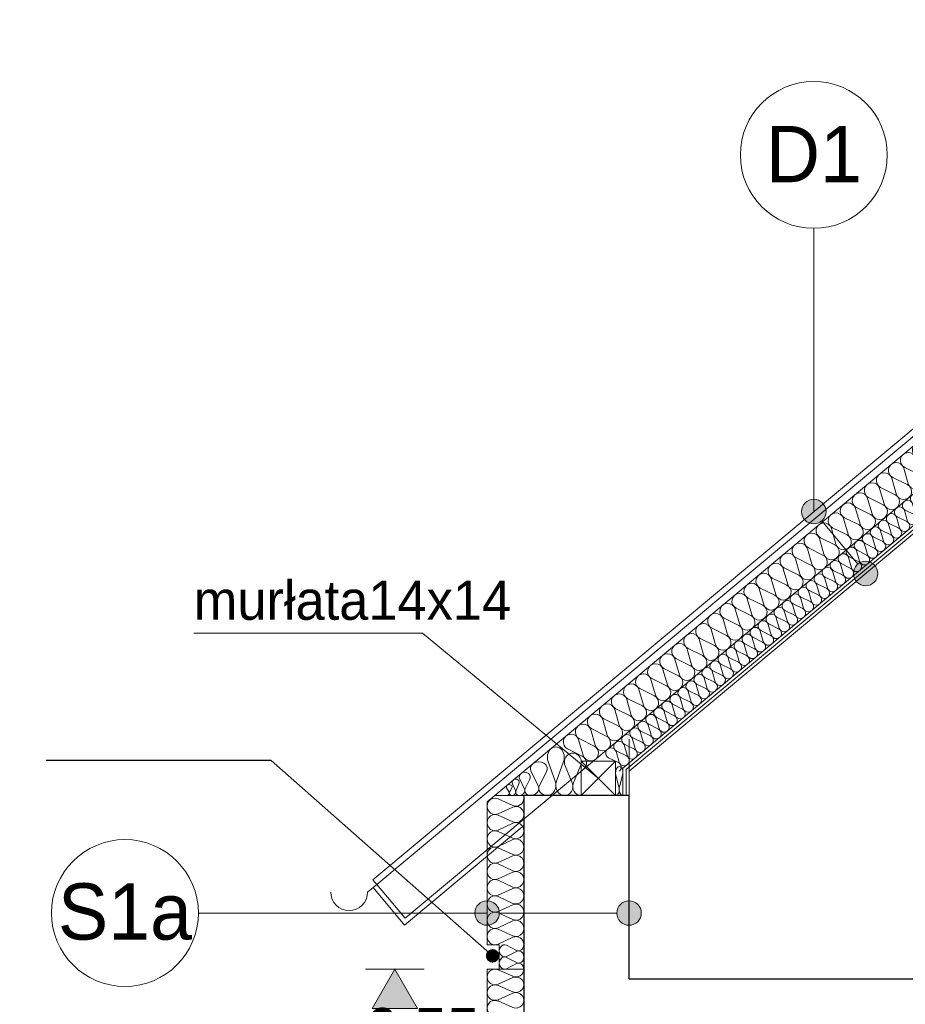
# Model space of a CAD drawing. Extents: x -149893 to 127691, y 5328 to 37028.
# Tile 49 of 88: x 46160 to 49777, y 27319 to 31343. Entities that reach past the tile are written whole.
import ezdxf

# ---------------------------------------------------------------- set-up
doc = ezdxf.new("R2010")
doc.units = 0
doc.header["$MEASUREMENT"] = 0
for name, color, linetype, lineweight, true_color in [('arch izolacje_Nr_Pióra__3', 7, 'Continuous', 13, 0xff6600), ('Arch ocieplenie_Nr_Pióra__22', 7, 'Continuous', 9, 0x7f7f7f), ('Arch ocieplenie_Nr_Pióra__24', 7, 'Continuous', 13, 0x029e21), ('Arch ocieplenie_Nr_Pióra__4', 7, 'Continuous', 9, 0x029e21)]:
    doc.layers.add(name, color=color, linetype=linetype, lineweight=lineweight, true_color=true_color)
for name, color, linetype in [('Arch ocieplenie', 7, 'Continuous'), ('Arch opisy', 7, 'Continuous'), ('Arch wymiary', 7, 'Continuous'), ('Arch ściany działowe', 7, 'Continuous')]:
    doc.layers.add(name, color=color, linetype=linetype)
for name, color, linetype, lineweight in [('Arch opisy_Nr_Pióra__1', 7, 'Continuous', 25), ('Arch opisy_Nr_Pióra__21', 7, 'Continuous', 13), ('Arch wymiary_Nr_Pióra__5', 7, 'Continuous', 13), ('Arch ściany działowe_Nr_Pióra__5', 7, 'Continuous', 13), ('INWENT DACH_Nr_Pióra__21', 7, 'Continuous', 13), ('INWENT KONST. DREWNIANA_Nr_Pióra__21', 7, 'Continuous', 13), ('INWENT OPISY_Nr_Pióra__21', 7, 'Continuous', 13), ('INWENT STROPY_Nr_Pióra__1', 7, 'Continuous', 25), ('INWENT.ŚCIANY_Nr_Pióra__1', 7, 'Continuous', 25)]:
    doc.layers.add(name, color=color, linetype=linetype, lineweight=lineweight)
doc.styles.add('GENERATED_STYLE_3', font='txt')
doc.styles.add('GENERATED_STYLE_4', font='txt')
doc.dimstyles.new('GENERATED_STYLE__8', dxfattribs={"dimtxt": 0.18, "dimasz": 109.44, "dimexe": 0.18, "dimexo": 0.0625, "dimgap": 0.09, "dimtad": 0, "dimtih": 1, "dimtoh": 1, "dimdec": 4, "dimzin": 0, "dimdsep": 46, "dimcen": 0.09, "dimadec": 0, "dimazin": 0, "dimtfac": 1, "dimtdec": 4, "dimtmove": 0, "dimatfit": 3, "dimldrblk": 'ARROWHEAD_11', "dimfxl": 0, "dimtolj": 1, "dimtzin": 0, "dimarcsym": 0})

# ---------------------------------------------------------------- blocks, each defined once
blk = doc.blocks.new('Izolacja cieplna 14_6', base_point=(48218.8, 27462.8))
at = {"layer": 'Arch ocieplenie_Nr_Pióra__22', "linetype": 'Continuous'}
for p, q in [((48113.5, 27460.2), (48174.1, 27433.7)), ((48174.1, 27428.3), (48113.5, 27401.9)), ((48113.5, 27396.5), (48174.1, 27370)), ((48174.1, 27364.7), (48113.5, 27338.2)), ((48113.5, 27332.9), (48174.1, 27306.4))]:
    blk.add_line(p, q, dxfattribs=at)
for centre, start_param, end_param in [((48100.7, 27431), 1.158003, 5.125183), ((48186.9, 27462.8), 4.299596, 6.283185), ((48186.9, 27399.2), 4.299595, 8.266774), ((48100.7, 27367.4), 1.158003, 5.125183), ((48186.9, 27335.5), 4.299595, 8.266774), ((48100.7, 27303.7), 1.158003, 5.125183)]:
    blk.add_ellipse(centre, major_axis=(31.9, 0), ratio=0.997515, start_param=start_param, end_param=end_param, dxfattribs=at)
blk = doc.blocks.new('Izolacja cieplna 14_8', base_point=(48218.8, 27562.8))
at = {"layer": 'Arch ocieplenie_Nr_Pióra__4', "linetype": 'Continuous'}
for p, q in [((48174.1, 28131.3), (48113.5, 28159)), ((48113.5, 28098), (48174.1, 28125.7)), ((48174.1, 28064.7), (48113.5, 28092.4)), ((48113.5, 28031.5), (48174.1, 28059.1)), ((48174.1, 27998.2), (48113.5, 28025.9)), ((48113.5, 27964.9), (48174.1, 27992.6)), ((48174.1, 27931.6), (48113.5, 27959.3)), ((48113.5, 27898.4), (48174.1, 27926.1)), ((48174.1, 27865.1), (48113.5, 27892.8)), ((48113.5, 27831.8), (48174.1, 27859.5)), ((48174.1, 27798.5), (48113.5, 27826.2)), ((48113.5, 27765.3), (48174.1, 27793)), ((48174.1, 27732), (48113.5, 27759.7)), ((48113.5, 27698.7), (48174.1, 27726.4)), ((48174.1, 27665.4), (48113.5, 27693.1)), ((48113.5, 27632.2), (48174.1, 27659.9)), ((48174.1, 27598.9), (48113.5, 27626.6)), ((48113.5, 27565.6), (48174.1, 27593.3))]:
    blk.add_line(p, q, dxfattribs=at)
for centre, start_param, end_param in [((48100.7, 28128.5), 5.870392, 9.837571), ((48186.9, 28161.8), 2.7288, 4.712389), ((48186.9, 28095.2), 2.7288, 6.695979), ((48100.7, 28061.9), 5.870392, 9.837571), ((48186.9, 28028.7), 2.7288, 6.695979), ((48100.7, 27995.4), 5.870392, 9.837571), ((48186.9, 27962.1), 2.7288, 6.695979), ((48100.7, 27928.8), 5.870392, 9.837571), ((48186.9, 27895.6), 2.7288, 6.695979), ((48100.7, 27862.3), 5.870392, 9.837571), ((48186.9, 27829), 2.7288, 6.695979), ((48100.7, 27795.7), 5.870392, 9.837571), ((48100.7, 27729.2), 5.870392, 9.837571), ((48186.9, 27762.5), 2.7288, 6.695979), ((48186.9, 27695.9), 2.7288, 6.695979), ((48100.7, 27662.7), 5.870392, 9.837571), ((48186.9, 27629.4), 2.7288, 6.695979), ((48100.7, 27596.1), 5.870392, 9.837571), ((48186.9, 27562.8), 4.712389, 6.695979)]:
    blk.add_ellipse(centre, major_axis=(0, 33.3), ratio=0.958785, start_param=start_param, end_param=end_param, dxfattribs=at)
blk = doc.blocks.new('Izolacja cieplna 14_18', base_point=(48218.8, 27462.8))
at = {"layer": 'Arch ocieplenie_Nr_Pióra__4', "linetype": 'Continuous'}
for p, q in [((48189, 27539.9), (48148.6, 27560.7)), ((48148.6, 27514.9), (48189, 27535.7)), ((48189, 27489.9), (48148.6, 27510.7)), ((48148.6, 27464.9), (48189, 27485.7))]:
    blk.add_line(p, q, dxfattribs=at)
for centre, start_param, end_param in [((48140.1, 27537.8), 5.870392, 9.837571), ((48197.5, 27562.8), 2.7288, 4.712389), ((48197.5, 27512.8), 2.7288, 6.695979), ((48140.1, 27487.8), 5.870392, 9.837571), ((48197.5, 27462.8), 4.712389, 6.695979)]:
    blk.add_ellipse(centre, major_axis=(0, 25), ratio=0.85072, start_param=start_param, end_param=end_param, dxfattribs=at)
blk = doc.blocks.new('Ściana_9', base_point=(51269.7, 30462.8))
at = {"layer": 'Arch ściany działowe_Nr_Pióra__5', "linetype": 'Continuous'}
for p, q in [((51265.2, 30475.3), (48636.3, 28278.4)), ((48648.8, 28272.5), (51269.7, 30462.8))]:
    blk.add_line(p, q, dxfattribs=at)
blk = doc.blocks.new('Ściana_10', base_point=(51265.2, 30475.3))
at = {"layer": 'Arch ściany działowe_Nr_Pióra__5', "linetype": 'Continuous'}
for p, q in [((51260.7, 30487.8), (48623.8, 28284.2)), ((48636.3, 28278.4), (51265.2, 30475.3))]:
    blk.add_line(p, q, dxfattribs=at)
blk = doc.blocks.new('Ściana_11', base_point=(48648.8, 28272.5))
at = {"layer": 'Arch ściany działowe_Nr_Pióra__5', "linetype": 'Continuous'}
for p, q in [((48636.3, 28278.4), (48636.3, 28172.8)), ((48648.8, 28172.8), (48648.8, 28272.5)), ((48636.3, 28172.8), (48648.8, 28172.8))]:
    blk.add_line(p, q, dxfattribs=at)
blk = doc.blocks.new('Ściana_12', base_point=(48636.3, 28278.4))
at = {"layer": 'Arch ściany działowe_Nr_Pióra__5', "linetype": 'Continuous'}
for p, q in [((48623.8, 28284.2), (48623.8, 28172.8)), ((48636.3, 28172.8), (48636.3, 28278.4)), ((48623.8, 28172.8), (48636.3, 28172.8))]:
    blk.add_line(p, q, dxfattribs=at)
blk = doc.blocks.new('Izolacja cieplna 14_36', base_point=(48463.3, 28280.4))
at = {"layer": 'Arch ocieplenie_Nr_Pióra__24', "linetype": 'Continuous'}
for p, q in [((51151.5, 30664.2), (51210.8, 30634.8)), ((51215, 30638.2), (51196.6, 30701.8)), ((51102.3, 30623.1), (51161.7, 30593.7)), ((51165.8, 30597.1), (51147.4, 30660.7)), ((51053.2, 30582), (51112.5, 30552.6)), ((51116.6, 30556), (51098.2, 30619.6)), ((51067.4, 30514.9), (51049, 30578.5)), ((51018.3, 30473.8), (50999.9, 30537.4)), ((51004, 30540.9), (51063.3, 30511.5)), ((50969.1, 30432.7), (50950.7, 30496.3)), ((50954.8, 30499.8), (51014.1, 30470.4)), ((50919.9, 30391.6), (50901.5, 30455.2)), ((50905.7, 30458.7), (50965, 30429.3)), ((50870.8, 30350.5), (50852.3, 30414.1)), ((50856.5, 30417.6), (50915.8, 30388.2)), ((50821.6, 30309.5), (50803.2, 30373.1)), ((50807.3, 30376.5), (50866.6, 30347.1)), ((50772.4, 30268.4), (50754, 30332)), ((50758.1, 30335.4), (50817.5, 30306)), ((50723.2, 30227.3), (50704.8, 30290.9)), ((50709, 30294.3), (50768.3, 30264.9)), ((50674.1, 30186.2), (50655.7, 30249.8)), ((50659.8, 30253.2), (50719.1, 30223.8)), ((50624.9, 30145.1), (50606.5, 30208.7)), ((50610.6, 30212.1), (50669.9, 30182.7)), ((50575.7, 30104), (50557.3, 30167.6)), ((50561.4, 30171), (50620.8, 30141.6)), ((50526.5, 30062.9), (50508.1, 30126.5)), ((50512.3, 30129.9), (50571.6, 30100.5)), ((50477.4, 30021.8), (50459, 30085.4)), ((50463.1, 30088.8), (50522.4, 30059.4)), ((50428.2, 29980.7), (50409.8, 30044.3)), ((50413.9, 30047.8), (50473.2, 30018.3)), ((50379, 29939.6), (50360.6, 30003.2)), ((50364.7, 30006.7), (50424.1, 29977.2)), ((50329.8, 29898.5), (50311.4, 29962.1)), ((50315.6, 29965.6), (50374.9, 29936.2)), ((50280.7, 29857.4), (50262.3, 29921)), ((50266.4, 29924.5), (50325.7, 29895.1)), ((50231.5, 29816.3), (50213.1, 29879.9)), ((50217.2, 29883.4), (50276.5, 29854)), ((50182.3, 29775.2), (50163.9, 29838.8)), ((50168.1, 29842.3), (50227.4, 29812.9)), ((50133.2, 29734.1), (50114.7, 29797.7)), ((50118.9, 29801.2), (50178.2, 29771.8)), ((50084, 29693), (50065.6, 29756.6)), ((50069.7, 29760.1), (50129, 29730.7)), ((50034.8, 29651.9), (50016.4, 29715.5)), ((50020.5, 29719), (50079.9, 29689.6)), ((49985.6, 29610.9), (49967.2, 29674.4)), ((49971.4, 29677.9), (50030.7, 29648.5)), ((49936.5, 29569.8), (49918.1, 29633.4)), ((49922.2, 29636.8), (49981.5, 29607.4)), ((49887.3, 29528.7), (49868.9, 29592.3)), ((49873, 29595.7), (49932.3, 29566.3)), ((49838.1, 29487.6), (49819.7, 29551.2)), ((49823.8, 29554.6), (49883.2, 29525.2)), ((49788.9, 29446.5), (49770.5, 29510.1)), ((49774.7, 29513.5), (49834, 29484.1)), ((49739.8, 29405.4), (49721.4, 29469)), ((49725.5, 29472.4), (49784.8, 29443)), ((49690.6, 29364.3), (49672.2, 29427.9)), ((49676.3, 29431.3), (49735.6, 29401.9)), ((49641.4, 29323.2), (49623, 29386.8)), ((49627.1, 29390.2), (49686.5, 29360.8)), ((49592.2, 29282.1), (49573.8, 29345.7)), ((49578, 29349.1), (49637.3, 29319.7)), ((49543.1, 29241), (49524.7, 29304.6)), ((49528.8, 29308.1), (49588.1, 29278.6)), ((49493.9, 29199.9), (49475.5, 29263.5)), ((49479.6, 29267), (49538.9, 29237.6)), ((49444.7, 29158.8), (49426.3, 29222.4)), ((49430.5, 29225.9), (49489.8, 29196.5)), ((49395.6, 29117.7), (49377.1, 29181.3)), ((49381.3, 29184.8), (49440.6, 29155.4)), ((49346.4, 29076.6), (49328, 29140.2)), ((49332.1, 29143.7), (49391.4, 29114.3)), ((49297.2, 29035.5), (49278.8, 29099.1)), ((49282.9, 29102.6), (49342.2, 29073.2)), ((49248, 28994.4), (49229.6, 29058)), ((49233.8, 29061.5), (49293.1, 29032.1)), ((49198.9, 28953.3), (49180.5, 29016.9)), ((49184.6, 29020.4), (49243.9, 28991)), ((49149.7, 28912.3), (49131.3, 28975.8)), ((49135.4, 28979.3), (49194.7, 28949.9)), ((49100.5, 28871.2), (49082.1, 28934.8)), ((49086.2, 28938.2), (49145.6, 28908.8)), ((49051.3, 28830.1), (49032.9, 28893.7)), ((49037.1, 28897.1), (49096.4, 28867.7)), ((49002.2, 28789), (48983.8, 28852.6)), ((48987.9, 28856), (49047.2, 28826.6)), ((48953, 28747.9), (48934.6, 28811.5)), ((48938.7, 28814.9), (48998, 28785.5)), ((48889.5, 28773.8), (48948.9, 28744.4)), ((48840.4, 28732.7), (48899.7, 28703.3)), ((48903.8, 28706.8), (48885.4, 28770.4)), ((48791.2, 28691.6), (48850.5, 28662.2)), ((48854.6, 28665.7), (48836.2, 28729.3)), ((48742, 28650.5), (48801.3, 28621.1)), ((48805.5, 28624.6), (48787.1, 28688.2)), ((48756.3, 28583.5), (48737.9, 28647.1)), ((48707.1, 28542.4), (48688.7, 28606)), ((48692.8, 28609.5), (48752.2, 28580)), ((48658, 28501.3), (48639.5, 28564.9)), ((48643.7, 28568.4), (48703, 28539)), ((48608.8, 28460.2), (48590.4, 28523.8)), ((48594.5, 28527.3), (48653.8, 28497.9)), ((48559.6, 28419.1), (48541.2, 28482.7)), ((48545.3, 28486.2), (48604.6, 28456.8)), ((48510.4, 28378), (48492, 28441.6)), ((48496.2, 28445.1), (48555.5, 28415.7)), ((48461.3, 28336.9), (48442.9, 28400.5)), ((48447, 28404), (48506.3, 28374.6)), ((48397.8, 28362.9), (48457.1, 28333.5))]:
    blk.add_line(p, q, dxfattribs=at)
for centre, start_param, end_param in [((51165.8, 30692.8), 5.870392, 9.837571), ((51116.7, 30651.7), 5.870392, 9.837571), ((51067.5, 30610.6), 5.870392, 9.837571), ((51196.5, 30606.1), 2.7288, 6.695979), ((51245.7, 30647.2), 2.7288, 4.712389), ((51018.3, 30569.5), 5.870392, 9.837571), ((51147.4, 30565), 2.7288, 6.695979), ((50969.1, 30528.4), 5.870392, 9.837571), ((51098.2, 30523.9), 2.7288, 6.695979), ((50920, 30487.3), 5.870392, 9.837571), ((51049, 30482.8), 2.7288, 6.695979), ((50870.8, 30446.2), 5.870392, 9.837571), ((50999.8, 30441.7), 2.7288, 6.695979), ((50821.6, 30405.1), 5.870392, 9.837571), ((50950.7, 30400.6), 2.7288, 6.695979), ((50772.4, 30364.1), 5.870392, 9.837571), ((50901.5, 30359.5), 2.7288, 6.695979), ((50723.3, 30323), 5.870392, 9.837571), ((50852.3, 30318.5), 2.7288, 6.695979), ((50674.1, 30281.9), 5.870392, 9.837571), ((50803.1, 30277.4), 2.7288, 6.695979), ((50624.9, 30240.8), 5.870392, 9.837571), ((50754, 30236.3), 2.7288, 6.695979), ((50575.8, 30199.7), 5.870392, 9.837571), ((50704.8, 30195.2), 2.7288, 6.695979), ((50526.6, 30158.6), 5.870392, 9.837571), ((50655.6, 30154.1), 2.7288, 6.695979), ((50477.4, 30117.5), 5.870392, 9.837571), ((50606.4, 30113), 2.7288, 6.695979), ((50428.2, 30076.4), 5.870392, 9.837571), ((50557.3, 30071.9), 2.7288, 6.695979), ((50379.1, 30035.3), 5.870392, 9.837571), ((50508.1, 30030.8), 2.7288, 6.695979), ((50329.9, 29994.2), 5.870392, 9.837571), ((50458.9, 29989.7), 2.7288, 6.695979), ((50280.7, 29953.1), 5.870392, 9.837571), ((50231.5, 29912), 5.870392, 9.837571), ((50409.7, 29948.6), 2.7288, 6.695979), ((50182.4, 29870.9), 5.870392, 9.837571), ((50360.6, 29907.5), 2.7288, 6.695979), ((50133.2, 29829.8), 5.870392, 9.837571), ((50311.4, 29866.4), 2.7288, 6.695979), ((50084, 29788.7), 5.870392, 9.837571), ((50262.2, 29825.3), 2.7288, 6.695979), ((50034.8, 29747.6), 5.870392, 9.837571), ((50213.1, 29784.2), 2.7288, 6.695979), ((49985.7, 29706.5), 5.870392, 9.837571), ((50163.9, 29743.1), 2.7288, 6.695979), ((49936.5, 29665.4), 5.870392, 9.837571), ((50114.7, 29702), 2.7288, 6.695979), ((49887.3, 29624.4), 5.870392, 9.837571), ((50065.5, 29660.9), 2.7288, 6.695979), ((49838.2, 29583.3), 5.870392, 9.837571), ((50016.4, 29619.9), 2.7288, 6.695979), ((49967.2, 29578.8), 2.7288, 6.695979), ((49789, 29542.2), 5.870392, 9.837571), ((49918, 29537.7), 2.7288, 6.695979), ((49739.8, 29501.1), 5.870392, 9.837571), ((49868.8, 29496.6), 2.7288, 6.695979), ((49690.6, 29460), 5.870392, 9.837571), ((49819.7, 29455.5), 2.7288, 6.695979), ((49641.5, 29418.9), 5.870392, 9.837571), ((49770.5, 29414.4), 2.7288, 6.695979), ((49592.3, 29377.8), 5.870392, 9.837571), ((49721.3, 29373.3), 2.7288, 6.695979), ((49543.1, 29336.7), 5.870392, 9.837571), ((49672.1, 29332.2), 2.7288, 6.695979), ((49493.9, 29295.6), 5.870392, 9.837571), ((49623, 29291.1), 2.7288, 6.695979), ((49444.8, 29254.5), 5.870392, 9.837571), ((49573.8, 29250), 2.7288, 6.695979), ((49395.6, 29213.4), 5.870392, 9.837571), ((49524.6, 29208.9), 2.7288, 6.695979), ((49346.4, 29172.3), 5.870392, 9.837571), ((49475.5, 29167.8), 2.7288, 6.695979), ((49297.2, 29131.2), 5.870392, 9.837571), ((49426.3, 29126.7), 2.7288, 6.695979), ((49248.1, 29090.1), 5.870392, 9.837571), ((49377.1, 29085.6), 2.7288, 6.695979), ((49198.9, 29049), 5.870392, 9.837571), ((49327.9, 29044.5), 2.7288, 6.695979), ((49149.7, 29007.9), 5.870392, 9.837571), ((49278.8, 29003.4), 2.7288, 6.695979), ((49100.6, 28966.8), 5.870392, 9.837571), ((49229.6, 28962.3), 2.7288, 6.695979), ((49051.4, 28925.8), 5.870392, 9.837571), ((49180.4, 28921.3), 2.7288, 6.695979), ((49002.2, 28884.7), 5.870392, 9.837571), ((49131.2, 28880.2), 2.7288, 6.695979), ((48953, 28843.6), 5.870392, 9.837571), ((49082.1, 28839.1), 2.7288, 6.695979), ((48903.9, 28802.5), 5.870392, 9.837571), ((49032.9, 28798), 2.7288, 6.695979), ((48854.7, 28761.4), 5.870392, 9.837571), ((48983.7, 28756.9), 2.7288, 6.695979), ((48805.5, 28720.3), 5.870392, 9.837571), ((48934.5, 28715.8), 2.7288, 6.695979), ((48756.3, 28679.2), 5.870392, 9.837571), ((48885.4, 28674.7), 2.7288, 6.695979), ((48707.2, 28638.1), 5.870392, 9.837571), ((48836.2, 28633.6), 2.7288, 6.695979), ((48658, 28597), 5.870392, 9.837571), ((48787, 28592.5), 2.7288, 6.695979), ((48608.8, 28555.9), 5.870392, 9.837571), ((48737.9, 28551.4), 2.7288, 6.695979), ((48559.6, 28514.8), 5.870392, 9.837571), ((48688.7, 28510.3), 2.7288, 6.695979), ((48510.5, 28473.7), 5.870392, 9.837571), ((48639.5, 28469.2), 2.7288, 6.695979), ((48461.3, 28432.6), 5.870392, 9.837571), ((48590.3, 28428.1), 2.7288, 6.695979), ((48412.1, 28391.5), 5.870392, 9.837571), ((48541.2, 28387), 2.7288, 6.695979), ((48492, 28345.9), 2.7288, 6.695979), ((48442.8, 28304.8), 4.712389, 6.695979)]:
    blk.add_ellipse(centre, major_axis=(24.6, 20.5), ratio=0.995622, start_param=start_param, end_param=end_param, dxfattribs=at)
blk = doc.blocks.new('Izolacja cieplna 14_37', base_point=(48609.1, 28271.9))
at = {"layer": 'Arch ocieplenie_Nr_Pióra__24', "linetype": 'Continuous'}
for p, q in [((51193.8, 30470.8), (51181.5, 30513.2)), ((51184.3, 30515.5), (51223.8, 30495.9)), ((51226.6, 30498.2), (51214.3, 30540.5)), ((51118.8, 30460.8), (51158.4, 30441.2)), ((51161.1, 30443.5), (51148.8, 30485.8)), ((51151.6, 30488.1), (51191.1, 30468.5)), ((51095.6, 30388.7), (51083.3, 30431.1)), ((51086.1, 30433.4), (51125.6, 30413.8)), ((51128.4, 30416.1), (51116.1, 30458.5)), ((51062.9, 30361.4), (51050.6, 30403.8)), ((51053.4, 30406.1), (51092.9, 30386.4)), ((50997.4, 30306.7), (50985.1, 30349)), ((50987.9, 30351.3), (51027.4, 30331.7)), ((51030.2, 30334), (51017.9, 30376.4)), ((51020.6, 30378.7), (51060.1, 30359.1)), ((50964.7, 30279.3), (50952.4, 30321.7)), ((50955.1, 30324), (50994.7, 30304.4)), ((50899.2, 30224.6), (50886.9, 30267)), ((50889.7, 30269.3), (50929.2, 30249.7)), ((50932, 30251.9), (50919.7, 30294.3)), ((50922.4, 30296.6), (50961.9, 30277)), ((50866.5, 30197.2), (50854.2, 30239.6)), ((50856.9, 30241.9), (50896.5, 30222.3)), ((50801, 30142.5), (50788.7, 30184.9)), ((50791.5, 30187.2), (50831, 30167.6)), ((50833.7, 30169.9), (50821.5, 30212.3)), ((50824.2, 30214.6), (50863.7, 30194.9)), ((50768.3, 30115.2), (50756, 30157.5)), ((50758.7, 30159.8), (50798.3, 30140.2)), ((50702.8, 30060.4), (50690.5, 30102.8)), ((50693.3, 30105.1), (50732.8, 30085.5)), ((50735.5, 30087.8), (50723.2, 30130.2)), ((50726, 30132.5), (50765.5, 30112.9)), ((50670.1, 30033.1), (50657.8, 30075.5)), ((50660.5, 30077.8), (50700, 30058.1)), ((50604.6, 29978.4), (50592.3, 30020.8)), ((50595.1, 30023.1), (50634.6, 30003.4)), ((50637.3, 30005.7), (50625, 30048.1)), ((50627.8, 30050.4), (50667.3, 30030.8)), ((50571.9, 29951), (50559.6, 29993.4)), ((50562.3, 29995.7), (50601.8, 29976.1)), ((50506.4, 29896.3), (50494.1, 29938.7)), ((50496.8, 29941), (50536.4, 29921.4)), ((50539.1, 29923.7), (50526.8, 29966)), ((50529.6, 29968.3), (50569.1, 29948.7)), ((50473.6, 29868.9), (50461.4, 29911.3)), ((50464.1, 29913.6), (50503.6, 29894)), ((50398.6, 29858.9), (50438.2, 29839.3)), ((50440.9, 29841.6), (50428.6, 29884)), ((50431.4, 29886.3), (50470.9, 29866.6)), ((50375.4, 29786.9), (50363.1, 29829.3)), ((50365.9, 29831.6), (50405.4, 29811.9)), ((50408.2, 29814.2), (50395.9, 29856.6)), ((50300.4, 29776.8), (50340, 29757.2)), ((50342.7, 29759.5), (50330.4, 29801.9)), ((50333.2, 29804.2), (50372.7, 29784.6)), ((50277.2, 29704.8), (50264.9, 29747.2)), ((50267.7, 29749.5), (50307.2, 29729.9)), ((50310, 29732.2), (50297.7, 29774.5)), ((50244.5, 29677.4), (50232.2, 29719.8)), ((50235, 29722.1), (50274.5, 29702.5)), ((50179, 29622.7), (50166.7, 29665.1)), ((50169.5, 29667.4), (50209, 29647.8)), ((50211.8, 29650.1), (50199.5, 29692.5)), ((50202.2, 29694.8), (50241.7, 29675.1)), ((50146.3, 29595.4), (50134, 29637.8)), ((50136.7, 29640.1), (50176.3, 29620.4)), ((50080.8, 29540.7), (50068.5, 29583)), ((50071.3, 29585.3), (50110.8, 29565.7)), ((50113.6, 29568), (50101.3, 29610.4)), ((50104, 29612.7), (50143.5, 29593.1)), ((50048.1, 29513.3), (50035.8, 29555.7)), ((50038.5, 29558), (50078.1, 29538.4)), ((49982.6, 29458.6), (49970.3, 29501)), ((49973.1, 29503.3), (50012.6, 29483.6)), ((50015.3, 29485.9), (50003.1, 29528.3)), ((50005.8, 29530.6), (50045.3, 29511)), ((49949.9, 29431.2), (49937.6, 29473.6)), ((49940.3, 29475.9), (49979.9, 29456.3)), ((49884.4, 29376.5), (49872.1, 29418.9)), ((49874.9, 29421.2), (49914.4, 29401.6)), ((49917.1, 29403.9), (49904.8, 29446.3)), ((49907.6, 29448.6), (49947.1, 29428.9)), ((49851.7, 29349.2), (49839.4, 29391.5)), ((49842.1, 29393.8), (49881.7, 29374.2)), ((49786.2, 29294.4), (49773.9, 29336.8)), ((49776.7, 29339.1), (49816.2, 29319.5)), ((49818.9, 29321.8), (49806.6, 29364.2)), ((49809.4, 29366.5), (49848.9, 29346.9)), ((49753.5, 29267.1), (49741.2, 29309.5)), ((49743.9, 29311.8), (49783.4, 29292.1)), ((49688, 29212.4), (49675.7, 29254.7)), ((49678.4, 29257), (49718, 29237.4)), ((49720.7, 29239.7), (49708.4, 29282.1)), ((49711.2, 29284.4), (49750.7, 29264.8)), ((49655.2, 29185), (49643, 29227.4)), ((49645.7, 29229.7), (49685.2, 29210.1)), ((49580.2, 29175), (49619.8, 29155.4)), ((49622.5, 29157.7), (49610.2, 29200)), ((49613, 29202.3), (49652.5, 29182.7)), ((49557, 29102.9), (49544.8, 29145.3)), ((49547.5, 29147.6), (49587, 29128)), ((49589.8, 29130.3), (49577.5, 29172.7)), ((49482, 29092.9), (49521.6, 29073.3)), ((49524.3, 29075.6), (49512, 29118)), ((49514.8, 29120.3), (49554.3, 29100.6)), ((49458.8, 29020.9), (49446.5, 29063.2)), ((49449.3, 29065.5), (49488.8, 29045.9)), ((49491.6, 29048.2), (49479.3, 29090.6)), ((49426.1, 28993.5), (49413.8, 29035.9)), ((49416.6, 29038.2), (49456.1, 29018.6)), ((49360.6, 28938.8), (49348.3, 28981.2)), ((49351.1, 28983.5), (49390.6, 28963.9)), ((49393.4, 28966.2), (49381.1, 29008.5)), ((49383.8, 29010.8), (49423.3, 28991.2)), ((49327.9, 28911.4), (49315.6, 28953.8)), ((49318.4, 28956.1), (49357.9, 28936.5)), ((49262.4, 28856.7), (49250.1, 28899.1)), ((49252.9, 28901.4), (49292.4, 28881.8)), ((49295.2, 28884.1), (49282.9, 28926.5)), ((49285.6, 28928.8), (49325.1, 28909.1)), ((49229.7, 28829.4), (49217.4, 28871.7)), ((49220.1, 28874), (49259.7, 28854.4)), ((49164.2, 28774.6), (49151.9, 28817)), ((49154.7, 28819.3), (49194.2, 28799.7)), ((49196.9, 28802), (49184.7, 28844.4)), ((49187.4, 28846.7), (49226.9, 28827.1)), ((49131.5, 28747.3), (49119.2, 28789.7)), ((49121.9, 28792), (49161.5, 28772.4)), ((49066, 28692.6), (49053.7, 28735)), ((49056.5, 28737.3), (49096, 28717.6)), ((49098.7, 28719.9), (49086.4, 28762.3)), ((49089.2, 28764.6), (49128.7, 28745)), ((49033.3, 28665.2), (49021, 28707.6)), ((49023.7, 28709.9), (49063.3, 28690.3)), ((48967.8, 28610.5), (48955.5, 28652.9)), ((48958.3, 28655.2), (48997.8, 28635.6)), ((49000.5, 28637.9), (48988.2, 28680.2)), ((48991, 28682.5), (49030.5, 28662.9)), ((48935.1, 28583.1), (48922.8, 28625.5)), ((48925.5, 28627.8), (48965, 28608.2)), ((48869.6, 28528.4), (48857.3, 28570.8)), ((48860, 28573.1), (48899.6, 28553.5)), ((48902.3, 28555.8), (48890, 28598.2)), ((48892.8, 28600.5), (48932.3, 28580.8)), ((48836.9, 28501.1), (48824.6, 28543.5)), ((48827.3, 28545.8), (48866.8, 28526.1)), ((48761.8, 28491), (48801.4, 28471.4)), ((48804.1, 28473.7), (48791.8, 28516.1)), ((48794.6, 28518.4), (48834.1, 28498.8)), ((48738.6, 28419), (48726.4, 28461.4)), ((48729.1, 28463.7), (48768.6, 28444.1)), ((48771.4, 28446.4), (48759.1, 28488.7)), ((48663.6, 28409), (48703.2, 28389.3)), ((48705.9, 28391.6), (48693.6, 28434)), ((48696.4, 28436.3), (48735.9, 28416.7)), ((48640.4, 28336.9), (48628.1, 28379.3)), ((48630.9, 28381.6), (48670.4, 28362)), ((48673.2, 28364.3), (48660.9, 28406.7)), ((48607.7, 28309.6), (48595.4, 28352)), ((48598.2, 28354.3), (48637.7, 28334.6)), ((48565.4, 28326.9), (48605, 28307.3))]:
    blk.add_line(p, q, dxfattribs=at)
for centre, start_param, end_param in [((51193.8, 30534.6), 5.870392, 9.837571), ((51128.3, 30479.9), 5.870392, 9.837571), ((51161.1, 30507.2), 5.870392, 9.837571), ((51095.6, 30452.5), 5.870392, 9.837571), ((51181.6, 30449.4), 2.7288, 6.695979), ((51214.3, 30476.8), 2.7288, 6.695979), ((51247, 30504.1), 2.7288, 4.712389), ((51062.9, 30425.1), 5.870392, 9.837571), ((51148.8, 30422.1), 2.7288, 6.695979), ((50997.4, 30370.4), 5.870392, 9.837571), ((51030.1, 30397.8), 5.870392, 9.837571), ((51083.4, 30367.4), 2.7288, 6.695979), ((51116.1, 30394.7), 2.7288, 6.695979), ((50964.7, 30343.1), 5.870392, 9.837571), ((51050.6, 30340), 2.7288, 6.695979), ((50899.2, 30288.3), 5.870392, 9.837571), ((50931.9, 30315.7), 5.870392, 9.837571), ((50985.2, 30285.3), 2.7288, 6.695979), ((51017.9, 30312.6), 2.7288, 6.695979), ((50866.5, 30261), 5.870392, 9.837571), ((50952.4, 30257.9), 2.7288, 6.695979), ((50801, 30206.3), 5.870392, 9.837571), ((50833.7, 30233.6), 5.870392, 9.837571), ((50886.9, 30203.2), 2.7288, 6.695979), ((50919.7, 30230.6), 2.7288, 6.695979), ((50768.3, 30178.9), 5.870392, 9.837571), ((50854.2, 30175.9), 2.7288, 6.695979), ((50702.8, 30124.2), 5.870392, 9.837571), ((50735.5, 30151.6), 5.870392, 9.837571), ((50788.7, 30121.1), 2.7288, 6.695979), ((50821.5, 30148.5), 2.7288, 6.695979), ((50670, 30096.8), 5.870392, 9.837571), ((50756, 30093.8), 2.7288, 6.695979), ((50604.6, 30042.1), 5.870392, 9.837571), ((50637.3, 30069.5), 5.870392, 9.837571), ((50723.3, 30066.4), 2.7288, 6.695979), ((50571.8, 30014.8), 5.870392, 9.837571), ((50657.8, 30011.7), 2.7288, 6.695979), ((50690.5, 30039.1), 2.7288, 6.695979), ((50506.4, 29960.1), 5.870392, 9.837571), ((50539.1, 29987.4), 5.870392, 9.837571), ((50625.1, 29984.4), 2.7288, 6.695979), ((50473.6, 29932.7), 5.870392, 9.837571), ((50559.6, 29929.6), 2.7288, 6.695979), ((50592.3, 29957), 2.7288, 6.695979), ((50408.2, 29878), 5.870392, 9.837571), ((50440.9, 29905.3), 5.870392, 9.837571), ((50526.8, 29902.3), 2.7288, 6.695979), ((50375.4, 29850.6), 5.870392, 9.837571), ((50461.4, 29847.6), 2.7288, 6.695979), ((50494.1, 29874.9), 2.7288, 6.695979), ((50310, 29795.9), 5.870392, 9.837571), ((50342.7, 29823.3), 5.870392, 9.837571), ((50428.6, 29820.2), 2.7288, 6.695979), ((50277.2, 29768.6), 5.870392, 9.837571), ((50363.2, 29765.5), 2.7288, 6.695979), ((50395.9, 29792.9), 2.7288, 6.695979), ((50244.5, 29741.2), 5.870392, 9.837571), ((50330.4, 29738.1), 2.7288, 6.695979), ((50179, 29686.5), 5.870392, 9.837571), ((50211.7, 29713.8), 5.870392, 9.837571), ((50265, 29683.4), 2.7288, 6.695979), ((50297.7, 29710.8), 2.7288, 6.695979), ((50146.3, 29659.1), 5.870392, 9.837571), ((50232.2, 29656.1), 2.7288, 6.695979), ((50080.8, 29604.4), 5.870392, 9.837571), ((50113.5, 29631.8), 5.870392, 9.837571), ((50166.8, 29601.4), 2.7288, 6.695979), ((50199.5, 29628.7), 2.7288, 6.695979), ((50048.1, 29577.1), 5.870392, 9.837571), ((50134, 29574), 2.7288, 6.695979), ((49982.6, 29522.3), 5.870392, 9.837571), ((50015.3, 29549.7), 5.870392, 9.837571), ((50068.5, 29519.3), 2.7288, 6.695979), ((50101.3, 29546.6), 2.7288, 6.695979), ((49949.9, 29495), 5.870392, 9.837571), ((50035.8, 29491.9), 2.7288, 6.695979), ((49884.4, 29440.3), 5.870392, 9.837571), ((49917.1, 29467.6), 5.870392, 9.837571), ((49970.3, 29437.2), 2.7288, 6.695979), ((50003.1, 29464.6), 2.7288, 6.695979), ((49851.6, 29412.9), 5.870392, 9.837571), ((49937.6, 29409.9), 2.7288, 6.695979), ((49786.2, 29358.2), 5.870392, 9.837571), ((49818.9, 29385.6), 5.870392, 9.837571), ((49872.1, 29355.1), 2.7288, 6.695979), ((49904.9, 29382.5), 2.7288, 6.695979), ((49753.4, 29330.8), 5.870392, 9.837571), ((49839.4, 29327.8), 2.7288, 6.695979), ((49688, 29276.1), 5.870392, 9.837571), ((49720.7, 29303.5), 5.870392, 9.837571), ((49806.7, 29300.4), 2.7288, 6.695979), ((49655.2, 29248.8), 5.870392, 9.837571), ((49741.2, 29245.7), 2.7288, 6.695979), ((49773.9, 29273.1), 2.7288, 6.695979), ((49589.8, 29194.1), 5.870392, 9.837571), ((49622.5, 29221.4), 5.870392, 9.837571), ((49708.4, 29218.3), 2.7288, 6.695979), ((49557, 29166.7), 5.870392, 9.837571), ((49643, 29163.6), 2.7288, 6.695979), ((49675.7, 29191), 2.7288, 6.695979), ((49491.6, 29112), 5.870392, 9.837571), ((49524.3, 29139.3), 5.870392, 9.837571), ((49610.2, 29136.3), 2.7288, 6.695979), ((49458.8, 29084.6), 5.870392, 9.837571), ((49544.8, 29081.6), 2.7288, 6.695979), ((49577.5, 29108.9), 2.7288, 6.695979), ((49426.1, 29057.3), 5.870392, 9.837571), ((49512, 29054.2), 2.7288, 6.695979), ((49360.6, 29002.6), 5.870392, 9.837571), ((49393.3, 29029.9), 5.870392, 9.837571), ((49446.6, 28999.5), 2.7288, 6.695979), ((49479.3, 29026.8), 2.7288, 6.695979), ((49327.9, 28975.2), 5.870392, 9.837571), ((49413.8, 28972.1), 2.7288, 6.695979), ((49262.4, 28920.5), 5.870392, 9.837571), ((49295.1, 28947.8), 5.870392, 9.837571), ((49348.4, 28917.4), 2.7288, 6.695979), ((49381.1, 28944.8), 2.7288, 6.695979), ((49229.7, 28893.1), 5.870392, 9.837571), ((49315.6, 28890.1), 2.7288, 6.695979), ((49164.2, 28838.4), 5.870392, 9.837571), ((49196.9, 28865.8), 5.870392, 9.837571), ((49250.1, 28835.3), 2.7288, 6.695979), ((49282.9, 28862.7), 2.7288, 6.695979), ((49131.5, 28811), 5.870392, 9.837571), ((49217.4, 28808), 2.7288, 6.695979), ((49066, 28756.3), 5.870392, 9.837571), ((49098.7, 28783.7), 5.870392, 9.837571), ((49151.9, 28753.3), 2.7288, 6.695979), ((49184.7, 28780.6), 2.7288, 6.695979), ((49033.2, 28729), 5.870392, 9.837571), ((49119.2, 28725.9), 2.7288, 6.695979), ((48967.8, 28674.3), 5.870392, 9.837571), ((49000.5, 28701.6), 5.870392, 9.837571), ((49053.7, 28671.2), 2.7288, 6.695979), ((49086.5, 28698.6), 2.7288, 6.695979), ((48935, 28646.9), 5.870392, 9.837571), ((49021, 28643.8), 2.7288, 6.695979), ((48869.6, 28592.2), 5.870392, 9.837571), ((48902.3, 28619.5), 5.870392, 9.837571), ((48988.3, 28616.5), 2.7288, 6.695979), ((48836.8, 28564.8), 5.870392, 9.837571), ((48922.8, 28561.8), 2.7288, 6.695979), ((48955.5, 28589.1), 2.7288, 6.695979), ((48771.4, 28510.1), 5.870392, 9.837571), ((48804.1, 28537.5), 5.870392, 9.837571), ((48890.1, 28534.4), 2.7288, 6.695979), ((48738.6, 28482.8), 5.870392, 9.837571), ((48824.6, 28479.7), 2.7288, 6.695979), ((48857.3, 28507.1), 2.7288, 6.695979), ((48673.2, 28428), 5.870392, 9.837571), ((48705.9, 28455.4), 5.870392, 9.837571), ((48791.8, 28452.3), 2.7288, 6.695979), ((48640.4, 28400.7), 5.870392, 9.837571), ((48726.4, 28397.6), 2.7288, 6.695979), ((48759.1, 28425), 2.7288, 6.695979), ((48607.7, 28373.3), 5.870392, 9.837571), ((48693.6, 28370.3), 2.7288, 6.695979), ((48574.9, 28346), 5.870392, 9.837571), ((48628.2, 28315.6), 2.7288, 6.695979), ((48660.9, 28342.9), 2.7288, 6.695979), ((48595.4, 28288.2), 4.712389, 6.695979)]:
    blk.add_ellipse(centre, major_axis=(16.4, 13.7), ratio=0.997031, start_param=start_param, end_param=end_param, dxfattribs=at)
blk = doc.blocks.new('Izolacja cieplna 14_40', base_point=(48593.8, 28172.8))
at = {"layer": 'Arch ocieplenie_Nr_Pióra__24', "linetype": 'Continuous'}
for p, q in [((48595.1, 28256.3), (48607.5, 28208.2)), ((48610.1, 28208.2), (48622.5, 28256.3))]:
    blk.add_line(p, q, dxfattribs=at)
for centre, start_param, end_param in [((48608.8, 28266.4), 4.299595, 8.266775), ((48593.8, 28198.1), 3.141593, 5.125182), ((48623.8, 28198.1), 1.158004, 3.141593)]:
    blk.add_ellipse(centre, major_axis=(0, 25.3), ratio=0.593359, start_param=start_param, end_param=end_param, dxfattribs=at)
blk = doc.blocks.new('Izolacja cieplna 14_41', base_point=(48384.4, 28172.8))
at = {"layer": 'Arch ocieplenie_Nr_Pióra__24', "linetype": 'Continuous'}
for p, q in [((48387.3, 28294.2), (48416.2, 28224.4)), ((48422, 28224.4), (48450.9, 28294.2))]:
    blk.add_line(p, q, dxfattribs=at)
for centre, start_param, end_param in [((48419.1, 28309), 4.299595, 8.266775), ((48384.4, 28209.6), 3.141593, 5.125182), ((48453.8, 28209.6), 1.158004, 3.141593)]:
    blk.add_ellipse(centre, major_axis=(0, 36.8), ratio=0.943825, start_param=start_param, end_param=end_param, dxfattribs=at)
blk = doc.blocks.new('Izolacja cieplna 14_42', base_point=(48314.9, 28172.8))
at = {"layer": 'Arch ocieplenie_Nr_Pióra__24', "linetype": 'Continuous'}
for p, q in [((48317.8, 28312.1), (48346.7, 28231.9)), ((48352.6, 28231.9), (48381.5, 28312.1))]:
    blk.add_line(p, q, dxfattribs=at)
for centre, start_param, end_param in [((48349.7, 28329), 4.299595, 8.266775), ((48314.9, 28215), 3.141593, 5.125182), ((48384.4, 28215), 1.158004, 3.141593)]:
    blk.add_ellipse(centre, major_axis=(0, 42.2), ratio=0.822716, start_param=start_param, end_param=end_param, dxfattribs=at)
blk = doc.blocks.new('Izolacja cieplna 14_43', base_point=(48245.5, 28172.8))
at = {"layer": 'Arch ocieplenie_Nr_Pióra__24', "linetype": 'Continuous'}
for p, q in [((48248.4, 28269.7), (48277.3, 28213.9)), ((48283.1, 28213.9), (48312, 28269.7))]:
    blk.add_line(p, q, dxfattribs=at)
for centre, start_param, end_param in [((48280.2, 28281.5), 5.870392, 9.837571), ((48245.5, 28202.2), 4.712389, 6.695979), ((48314.9, 28202.2), 2.7288, 4.712389)]:
    blk.add_ellipse(centre, major_axis=(34.7, 0), ratio=0.845467, start_param=start_param, end_param=end_param, dxfattribs=at)
blk = doc.blocks.new('Izolacja cieplna 14_44', base_point=(48200.2, 28172.8))
at = {"layer": 'Arch ocieplenie_Nr_Pióra__24', "linetype": 'Continuous'}
for p, q in [((48202.1, 28239.3), (48220.9, 28201)), ((48224.7, 28201), (48243.6, 28239.3))]:
    blk.add_line(p, q, dxfattribs=at)
for centre, start_param, end_param in [((48222.8, 28247.4), 5.870392, 9.837571), ((48200.2, 28193), 4.712389, 6.695979), ((48245.5, 28193), 2.7288, 4.712389)]:
    blk.add_ellipse(centre, major_axis=(22.7, 0), ratio=0.889437, start_param=start_param, end_param=end_param, dxfattribs=at)
blk = doc.blocks.new('Izolacja cieplna 14_45', base_point=(48171.3, 28172.8))
at = {"layer": 'Arch ocieplenie_Nr_Pióra__24', "linetype": 'Continuous'}
for p, q in [((48172.6, 28219.9), (48184.5, 28192.8)), ((48187, 28192.8), (48199, 28219.9))]:
    blk.add_line(p, q, dxfattribs=at)
for centre, start_param, end_param in [((48185.8, 28225.7), 5.870392, 9.837571), ((48171.3, 28187.1), 4.712389, 6.695979), ((48200.2, 28187.1), 2.7288, 4.712389)]:
    blk.add_ellipse(centre, major_axis=(14.4, 0), ratio=0.99085, start_param=start_param, end_param=end_param, dxfattribs=at)
blk = doc.blocks.new('Izolacja cieplna 14_46', base_point=(48147.7, 28172.8))
at = {"layer": 'Arch ocieplenie_Nr_Pióra__24', "linetype": 'Continuous'}
for p, q in [((48148.7, 28204.1), (48158.5, 28186.1)), ((48160.5, 28186.1), (48170.4, 28204.1))]:
    blk.add_line(p, q, dxfattribs=at)
for centre, start_param, end_param in [((48159.5, 28207.9), 5.870392, 9.837571), ((48147.7, 28182.3), 4.712389, 6.695979), ((48171.3, 28182.3), 2.7288, 4.712389)]:
    blk.add_ellipse(centre, major_axis=(11.8, 0), ratio=0.801282, start_param=start_param, end_param=end_param, dxfattribs=at)
blk = doc.blocks.new('Linia_2', base_point=(49614.9, 29079.9))
at = {"layer": 'Arch opisy_Nr_Pióra__21', "linetype": 'Continuous'}
for points in [[(49453.3, 29333.1), (49449.5, 29352.2), (49438.7, 29368.5), (49422.4, 29379.3), (49403.3, 29383.1), (49384.2, 29379.3), (49367.9, 29368.5), (49357.1, 29352.2), (49353.3, 29333.1), (49357.1, 29314), (49367.9, 29297.7), (49384.2, 29286.9), (49403.3, 29283.1), (49422.4, 29286.9), (49438.7, 29297.7), (49449.5, 29314)], [(49664.9, 29079.9), (49661.1, 29099), (49650.3, 29115.2), (49634, 29126.1), (49614.9, 29129.9), (49595.8, 29126.1), (49579.6, 29115.2), (49568.7, 29099), (49564.9, 29079.9), (49568.7, 29060.8), (49579.6, 29044.5), (49595.8, 29033.7), (49614.9, 29029.9), (49634, 29033.7), (49650.3, 29044.5), (49661.1, 29060.8)]]:
    blk.add_hatch(color=256, dxfattribs=at).paths.add_polyline_path(points, flags=0)
blk.add_line((49582.9, 29118.3), (49435.4, 29294.7), dxfattribs=at)
for centre in [(49403.3, 29333.1), (49614.9, 29079.9)]:
    blk.add_circle(centre, 50, dxfattribs=at)
blk = doc.blocks.new('Linia_3', base_point=(49403.3, 29333.1))
at = {"layer": 'Arch opisy_Nr_Pióra__21', "linetype": 'Continuous'}
blk.add_line((49403.3, 29333.1), (49403.3, 30490.6), dxfattribs=at)
blk.add_circle((49403.3, 30790.6), 300, dxfattribs=at)
blk = doc.blocks.new('Linia_29', base_point=(48068.8, 27692.4))
at = {"layer": 'Arch opisy_Nr_Pióra__21', "linetype": 'Continuous'}
blk.add_line((48068.8, 27692.4), (46889.8, 27692.4), dxfattribs=at)
blk.add_circle((46589.8, 27692.4), 300, dxfattribs=at)
blk = doc.blocks.new('Linia_30', base_point=(48648.8, 27692.4))
at = {"layer": 'Arch opisy_Nr_Pióra__21', "linetype": 'Continuous'}
for points in [[(48118.8, 27692.4), (48115, 27711.6), (48104.2, 27727.8), (48087.9, 27738.6), (48068.8, 27742.4), (48049.7, 27738.6), (48033.4, 27727.8), (48022.6, 27711.6), (48018.8, 27692.4), (48022.6, 27673.3), (48033.4, 27657.1), (48049.7, 27646.2), (48068.8, 27642.4), (48087.9, 27646.2), (48104.2, 27657.1), (48115, 27673.3)], [(48698.8, 27692.4), (48695, 27711.6), (48684.2, 27727.8), (48667.9, 27738.6), (48648.8, 27742.4), (48629.7, 27738.6), (48613.4, 27727.8), (48602.6, 27711.6), (48598.8, 27692.4), (48602.6, 27673.3), (48613.4, 27657.1), (48629.7, 27646.2), (48648.8, 27642.4), (48667.9, 27646.2), (48684.2, 27657.1), (48695, 27673.3)]]:
    blk.add_hatch(color=256, dxfattribs=at).paths.add_polyline_path(points, flags=0)
blk.add_line((48598.8, 27692.4), (48118.8, 27692.4), dxfattribs=at)
for centre in [(48068.8, 27692.4), (48648.8, 27692.4)]:
    blk.add_circle(centre, 50, dxfattribs=at)
blk = doc.blocks.new('Wymiary_111', base_point=(47691.7, 27462.8))
at = {"layer": 'Arch wymiary_Nr_Pióra__5', "linetype": 'Continuous'}
blk.add_hatch(color=256, dxfattribs=at).paths.add_polyline_path([(47691.7, 27462.8), (47598.9, 27302.8), (47784.5, 27302.8)], flags=0)
for p, q in [((47691.7, 27462.8), (47571.7, 27462.8)), ((47691.7, 27462.8), (47598.9, 27302.8)), ((47691.7, 27462.8), (47811.7, 27462.8)), ((47784.5, 27302.8), (47691.7, 27462.8)), ((47598.9, 27302.8), (47784.5, 27302.8))]:
    blk.add_line(p, q, dxfattribs=at)
at = {"layer": 'Arch wymiary_Nr_Pióra__5', "insert": (47429.1, 27090.8), "char_height": 180, "attachment_point": 7, "style": 'GENERATED_STYLE_3'}
blk.add_mtext('{+6,55}', dxfattribs=at)
blk = doc.blocks.new('ARROWHEAD_11')
at = {"color": 0, "linetype": 'Continuous', "lineweight": 0}
blk.add_line((0, 0), (-1, 0), dxfattribs=at)
at = {"color": 0, "linetype": 'Continuous', "lineweight": 0, "const_width": 0.25, "flags": 128}
blk.add_lwpolyline([(-0.125, 0, 1), (0.125, 0, 1)], format="xyb", close=True, dxfattribs=at)

msp = doc.modelspace()

# ---------------------------------------------------------------- linework, layer by layer
at = {"layer": 'arch izolacje_Nr_Pióra__3', "linetype": 'Continuous'}
for p, q in [((48068.8, 28146.2), (48100.7, 28172.8)), ((48218.8, 28172.8), (48100.7, 28172.8)), ((48068.8, 28146.2), (48068.8, 27562.8)), ((48118.8, 27562.8), (48068.8, 27562.8)), ((48118.8, 27462.8), (48118.8, 27562.8)), ((48218.8, 27462.8), (48068.8, 27462.8)), ((48068.8, 27462.8), (48068.8, 20652.8))]:
    msp.add_line(p, q, dxfattribs=at)
at = {"layer": 'Arch ocieplenie_Nr_Pióra__24', "linetype": 'Continuous'}
msp.add_line((48100.7, 28172.8), (51170, 30737.8), dxfattribs=at)
at = {"layer": 'INWENT DACH_Nr_Pióra__21', "linetype": 'Continuous'}
for p, q in [((54033.8, 33202.8), (47602.8, 27828.4)), ((48648.8, 28172.8), (48648.8, 28402.8)), ((47731.7, 27642.9), (48218.8, 28050)), ((47618.8, 27809.2), (47580.4, 27777.2)), ((47618.8, 27809.2), (47602.8, 27828.4)), ((47603.5, 27796.4), (47731.7, 27642.9))]:
    msp.add_line(p, q, dxfattribs=at)
msp.add_arc((47505.4, 27777.2), 75, 180, 0, dxfattribs=at)
at = {"layer": 'INWENT KONST. DREWNIANA_Nr_Pióra__21', "linetype": 'Continuous'}
for p, q in [((54033.8, 33170.2), (47618.8, 27809.2)), ((54033.8, 32935.7), (47734.2, 27671.1)), ((48593.8, 28312.8), (48453.8, 28312.8)), ((48453.8, 28312.8), (48453.8, 28172.8)), ((48453.8, 28172.8), (48593.8, 28312.8)), ((48593.8, 28172.8), (48453.8, 28312.8)), ((48593.8, 28172.8), (48593.8, 28312.8)), ((48453.8, 28172.8), (48593.8, 28172.8)), ((47618.8, 27809.2), (47734.2, 27671.1))]:
    msp.add_line(p, q, dxfattribs=at)
at = {"layer": 'INWENT OPISY_Nr_Pióra__21', "linetype": 'Continuous'}
for p, q in [((46870.6, 28836.6), (47805.2, 28836.6)), ((47805.2, 28836.6), (48523.8, 28242.8))]:
    msp.add_line(p, q, dxfattribs=at)
at = {"layer": 'INWENT STROPY_Nr_Pióra__1', "linetype": 'Continuous'}
msp.add_line((48648.8, 27422.8), (59418.8, 27422.8), dxfattribs=at)
at = {"layer": 'INWENT.ŚCIANY_Nr_Pióra__1', "linetype": 'Continuous'}
for p, q in [((48218.8, 28172.8), (48218.8, 20802.8)), ((48648.8, 28172.8), (48218.8, 28172.8)), ((48648.8, 27422.8), (48648.8, 28172.8))]:
    msp.add_line(p, q, dxfattribs=at)

# ---------------------------------------------------------------- block references
at = {"layer": 'Arch ocieplenie', "color": 104, "linetype": 'Continuous', "lineweight": 9, "true_color": 0x029e21}
for name, p in [('Izolacja cieplna 14_36', (48463.3, 28280.4)), ('Izolacja cieplna 14_37', (48609.1, 28271.9)), ('Izolacja cieplna 14_42', (48314.9, 28172.8)), ('Izolacja cieplna 14_41', (48384.4, 28172.8)), ('Izolacja cieplna 14_43', (48245.5, 28172.8)), ('Izolacja cieplna 14_40', (48593.8, 28172.8)), ('Izolacja cieplna 14_44', (48200.2, 28172.8)), ('Izolacja cieplna 14_46', (48147.7, 28172.8)), ('Izolacja cieplna 14_45', (48171.3, 28172.8)), ('Izolacja cieplna 14_8', (48218.8, 27562.8)), ('Izolacja cieplna 14_18', (48218.8, 27462.8)), ('Izolacja cieplna 14_6', (48218.8, 27462.8))]:
    msp.add_blockref(name, p, dxfattribs=at)
at = {"layer": 'Arch opisy', "linetype": 'Continuous'}
for name, p in [('Linia_3', (49403.3, 29333.1)), ('Linia_2', (49614.9, 29079.9)), ('Linia_29', (48068.8, 27692.4)), ('Linia_30', (48648.8, 27692.4))]:
    msp.add_blockref(name, p, dxfattribs=at)
at = {"layer": 'Arch wymiary', "linetype": 'Continuous'}
msp.add_blockref('Wymiary_111', (47691.7, 27462.8), dxfattribs=at)
at = {"layer": 'Arch ściany działowe'}
for name, p in [('Ściana_10', (51265.2, 30475.3)), ('Ściana_9', (51269.7, 30462.8)), ('Ściana_12', (48636.3, 28278.4)), ('Ściana_11', (48648.8, 28272.5))]:
    msp.add_blockref(name, p, dxfattribs=at)

# ---------------------------------------------------------------- texts
at = {"layer": 'Arch opisy_Nr_Pióra__1', "linetype": 'Continuous', "char_height": 230, "attachment_point": 2, "style": 'GENERATED_STYLE_4'}
for s, insert in [('{D1}', (49403.3, 30909.1)), ('{S1a}', (46589.8, 27813.8))]:
    msp.add_mtext(s, dxfattribs=dict(at, insert=insert))
at = {"layer": 'INWENT OPISY_Nr_Pióra__21', "linetype": 'Continuous', "insert": (46870.6, 29050.8), "char_height": 160, "attachment_point": 1, "style": 'GENERATED_STYLE_4'}
msp.add_mtext('{murłata14x14}', dxfattribs=at)

# ---------------------------------------------------------------- leaders
at = {"layer": 'Arch opisy_Nr_Pióra__21', "linetype": 'Continuous', "annotation_type": 0, "has_hookline": 1, "hookline_direction": 1, "text_width": 1782.9}
msp.add_leader([(48091.3, 27517.5), (47187.6, 28315.3), (46268.1, 28315.3)], dimstyle='GENERATED_STYLE__8', dxfattribs=at)

doc.saveas('drawing.dxf')
